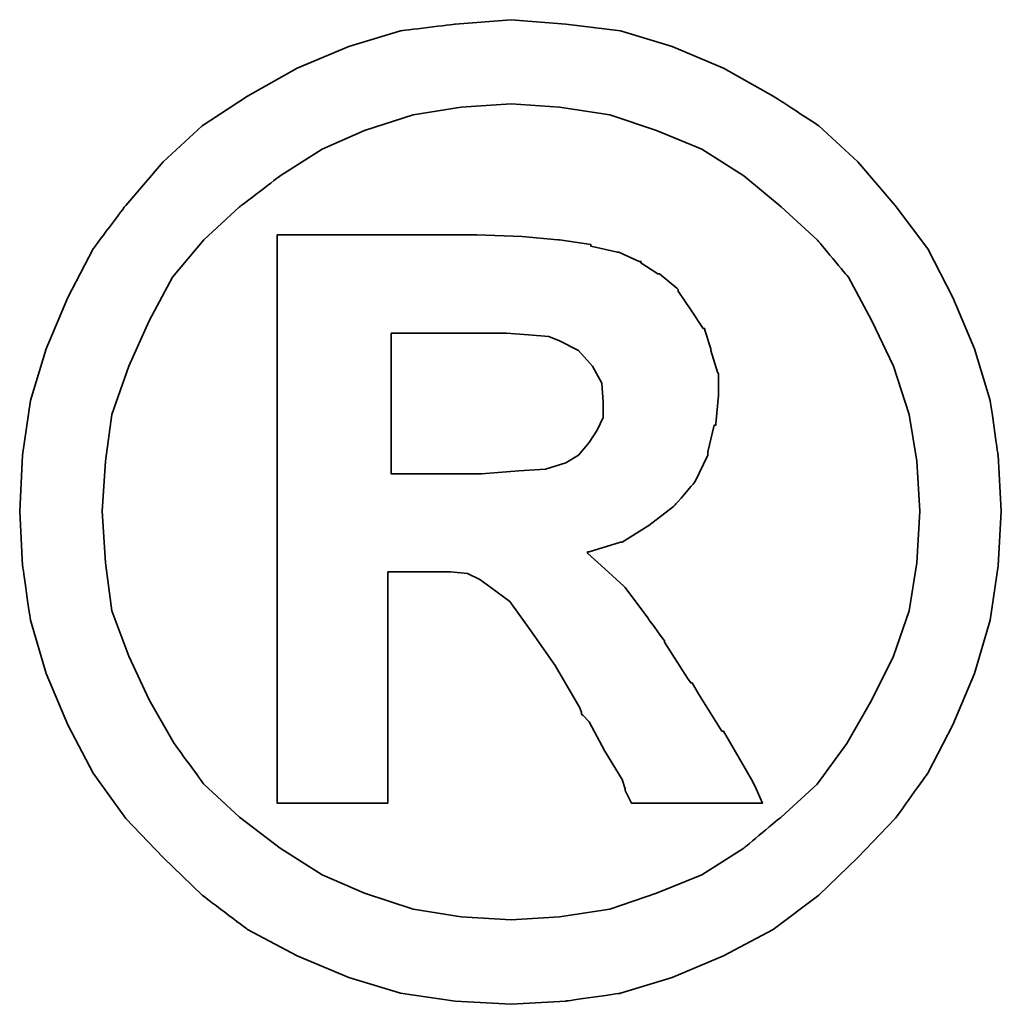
# Model space of a CAD drawing. Header units: millimetres. Extents: x -1 to 954, y -1 to 523.
# Tile 49 of 51: x 121.167 to 121.637, y 36.073 to 36.545. Entities that reach past the tile are written whole.
import ezdxf

# ---------------------------------------------------------------- set-up
doc = ezdxf.new("R2010")
doc.units = ezdxf.units.MM
doc.header["$LTSCALE"] = 0.1
doc.layers.add('DIM', color=4, linetype='CONTINUOUS')
doc.layers.add('layer 1', color=7, linetype='CONTINUOUS')

# ---------------------------------------------------------------- blocks, each defined once
blk = doc.blocks.new('TBI MOTION logo(完整正式版)')
at = {"layer": 'layer 1', "color": 22, "lineweight": 35}
for points, knots in [([(81.20634, 4.98624), (81.20634, 4.98624), (81.18649, 5.32862), (81.18649, 5.32862), (81.18649, 5.32862), (81.18649, 5.32862), (81.13886, 5.66206), (81.13886, 5.66206), (81.13886, 5.66206), (81.13886, 5.66206), (81.04359, 5.97764), (81.04359, 5.97764), (81.04359, 5.97764), (81.04359, 5.97764), (80.91061, 6.29124), (80.91061, 6.29124), (80.91061, 6.29124), (80.91061, 6.29124), (80.75778, 6.58697), (80.75778, 6.58697), (80.75778, 6.58697), (80.75778, 6.58697), (80.5593, 6.85294), (80.5593, 6.85294), (80.5593, 6.85294), (80.5593, 6.85294), (80.33105, 7.1189), (80.33105, 7.1189), (80.33105, 7.1189), (80.33105, 7.1189), (80.09287, 7.33921), (80.09287, 7.33921), (80.09287, 7.33921), (80.09287, 7.33921), (79.815, 7.51982), (79.815, 7.51982), (79.815, 7.51982), (79.815, 7.51982), (79.51133, 7.69051), (79.51133, 7.69051), (79.51133, 7.69051), (79.51133, 7.69051), (79.19773, 7.8235), (79.19773, 7.8235), (79.19773, 7.8235), (79.19773, 7.8235), (78.88215, 7.91877), (78.88215, 7.91877), (78.88215, 7.91877), (78.88215, 7.91877), (78.54871, 7.95846), (78.54871, 7.95846), (78.54871, 7.95846), (78.54871, 7.95846), (78.21526, 7.98625), (78.21526, 7.98625), (78.21526, 7.98625), (78.21526, 7.98625), (77.87388, 7.95846), (77.87388, 7.95846), (77.87388, 7.95846), (77.87388, 7.95846), (77.54044, 7.91877), (77.54044, 7.91877), (77.54044, 7.91877), (77.54044, 7.91877), (77.22485, 7.8235), (77.22485, 7.8235), (77.22485, 7.8235), (77.22485, 7.8235), (76.91027, 7.69051), (76.91027, 7.69051), (76.91027, 7.69051), (76.91027, 7.69051), (76.6056, 7.51982), (76.6056, 7.51982), (76.6056, 7.51982), (76.6056, 7.51982), (76.32972, 7.33921), (76.32972, 7.33921), (76.32972, 7.33921), (76.32972, 7.33921), (76.09154, 7.1189), (76.09154, 7.1189), (76.09154, 7.1189), (76.09154, 7.1189), (75.86329, 6.85294), (75.86329, 6.85294), (75.86329, 6.85294), (75.86329, 6.85294), (75.66382, 6.58697), (75.66382, 6.58697), (75.66382, 6.58697), (75.66382, 6.58697), (75.51099, 6.29124), (75.51099, 6.29124), (75.51099, 6.29124), (75.51099, 6.29124), (75.37702, 5.97764), (75.37702, 5.97764), (75.37702, 5.97764), (75.37702, 5.97764), (75.28175, 5.66206), (75.28175, 5.66206), (75.28175, 5.66206), (75.28175, 5.66206), (75.23411, 5.32862), (75.23411, 5.32862), (75.23411, 5.32862), (75.23411, 5.32862), (75.21625, 4.98624), (75.21625, 4.98624), (75.21625, 4.98624), (75.21625, 4.98624), (75.23411, 4.6528), (75.23411, 4.6528), (75.23411, 4.6528), (75.23411, 4.6528), (75.28175, 4.32035), (75.28175, 4.32035), (75.28175, 4.32035), (75.28175, 4.32035), (75.37702, 3.99583), (75.37702, 3.99583), (75.37702, 3.99583), (75.37702, 3.99583), (75.51099, 3.68224), (75.51099, 3.68224), (75.51099, 3.68224), (75.51099, 3.68224), (75.66382, 3.38749), (75.66382, 3.38749), (75.66382, 3.38749), (75.66382, 3.38749), (75.86329, 3.10963), (75.86329, 3.10963), (75.86329, 3.10963), (75.86329, 3.10963), (76.09154, 2.87145), (76.09154, 2.87145), (76.09154, 2.87145), (76.09154, 2.87145), (76.32972, 2.6432), (76.32972, 2.6432), (76.32972, 2.6432), (76.32972, 2.6432), (76.6056, 2.43381), (76.6056, 2.43381), (76.6056, 2.43381), (76.6056, 2.43381), (76.91027, 2.27205), (76.91027, 2.27205), (76.91027, 2.27205), (76.91027, 2.27205), (77.22485, 2.13906), (77.22485, 2.13906), (77.22485, 2.13906), (77.22485, 2.13906), (77.54044, 2.0438), (77.54044, 2.0438), (77.54044, 2.0438), (77.54044, 2.0438), (77.87388, 1.99616), (77.87388, 1.99616), (77.87388, 1.99616), (77.87388, 1.99616), (78.21526, 1.97631), (78.21526, 1.97631), (78.21526, 1.97631), (78.21526, 1.97631), (78.54871, 1.99616), (78.54871, 1.99616), (78.54871, 1.99616), (78.54871, 1.99616), (78.88215, 2.0438), (78.88215, 2.0438), (78.88215, 2.0438), (78.88215, 2.0438), (79.19773, 2.13906), (79.19773, 2.13906), (79.19773, 2.13906), (79.19773, 2.13906), (79.51133, 2.27205), (79.51133, 2.27205), (79.51133, 2.27205), (79.51133, 2.27205), (79.815, 2.43381), (79.815, 2.43381), (79.815, 2.43381), (79.815, 2.43381), (80.09287, 2.6432), (80.09287, 2.6432), (80.09287, 2.6432), (80.09287, 2.6432), (80.33105, 2.87145), (80.33105, 2.87145), (80.33105, 2.87145), (80.33105, 2.87145), (80.5593, 3.10963), (80.5593, 3.10963), (80.5593, 3.10963), (80.5593, 3.10963), (80.75778, 3.38749), (80.75778, 3.38749), (80.75778, 3.38749), (80.75778, 3.38749), (80.91061, 3.68224), (80.91061, 3.68224), (80.91061, 3.68224), (80.91061, 3.68224), (81.04359, 3.99583), (81.04359, 3.99583), (81.04359, 3.99583), (81.04359, 3.99583), (81.13886, 4.32035), (81.13886, 4.32035), (81.13886, 4.32035), (81.13886, 4.32035), (81.18649, 4.6528), (81.18649, 4.6528), (81.18649, 4.6528), (81.18649, 4.6528), (81.20634, 4.98624), (81.20634, 4.98624)], [0, 0, 0, 0, 0.0178571, 0.0178571, 0.0178571, 0.0178572, 0.0357143, 0.0357143, 0.0357143, 0.0357143, 0.0535714, 0.0535714, 0.0535714, 0.0535714, 0.0714286, 0.0714286, 0.0714286, 0.0714286, 0.0892857, 0.0892857, 0.0892857, 0.0892857, 0.1071429, 0.1071429, 0.1071429, 0.1071429, 0.125, 0.125, 0.125, 0.125, 0.1428571, 0.1428571, 0.1428571, 0.1428572, 0.1607143, 0.1607143, 0.1607143, 0.1607143, 0.1785714, 0.1785714, 0.1785714, 0.1785714, 0.1964286, 0.1964286, 0.1964286, 0.1964286, 0.2142857, 0.2142857, 0.2142857, 0.2142857, 0.2321429, 0.2321429, 0.2321429, 0.2321429, 0.25, 0.25, 0.25, 0.25, 0.2678571, 0.2678571, 0.2678571, 0.2678572, 0.2857143, 0.2857143, 0.2857143, 0.2857143, 0.3035714, 0.3035714, 0.3035714, 0.3035714, 0.3214286, 0.3214286, 0.3214286, 0.3214286, 0.3392857, 0.3392857, 0.3392857, 0.3392857, 0.3571429, 0.3571429, 0.3571429, 0.3571429, 0.375, 0.375, 0.375, 0.375, 0.3928571, 0.3928571, 0.3928571, 0.3928572, 0.4107143, 0.4107143, 0.4107143, 0.4107143, 0.4285714, 0.4285714, 0.4285714, 0.4285714, 0.4464286, 0.4464286, 0.4464286, 0.4464286, 0.4642857, 0.4642857, 0.4642857, 0.4642857, 0.4821429, 0.4821429, 0.4821429, 0.4821429, 0.5, 0.5, 0.5, 0.5, 0.5178571, 0.5178571, 0.5178571, 0.5178572, 0.5357143, 0.5357143, 0.5357143, 0.5357143, 0.5535714, 0.5535714, 0.5535714, 0.5535714, 0.5714286, 0.5714286, 0.5714286, 0.5714286, 0.5892857, 0.5892857, 0.5892857, 0.5892857, 0.6071429, 0.6071429, 0.6071429, 0.6071429, 0.625, 0.625, 0.625, 0.625, 0.6428571, 0.6428571, 0.6428571, 0.6428572, 0.6607143, 0.6607143, 0.6607143, 0.6607143, 0.6785714, 0.6785714, 0.6785714, 0.6785714, 0.6964286, 0.6964286, 0.6964286, 0.6964286, 0.7142857, 0.7142857, 0.7142857, 0.7142857, 0.7321429, 0.7321429, 0.7321429, 0.7321429, 0.75, 0.75, 0.75, 0.75, 0.7678571, 0.7678571, 0.7678571, 0.7678572, 0.7857143, 0.7857143, 0.7857143, 0.7857143, 0.8035714, 0.8035714, 0.8035714, 0.8035714, 0.8214286, 0.8214286, 0.8214286, 0.8214286, 0.8392857, 0.8392857, 0.8392857, 0.8392857, 0.8571429, 0.8571429, 0.8571429, 0.8571429, 0.875, 0.875, 0.875, 0.875, 0.8928571, 0.8928571, 0.8928571, 0.8928572, 0.9107143, 0.9107143, 0.9107143, 0.9107143, 0.9285714, 0.9285714, 0.9285714, 0.9285714, 0.9464286, 0.9464286, 0.9464286, 0.9464286, 0.9642857, 0.9642857, 0.9642857, 0.9642857, 0.9821429, 0.9821429, 0.9821429, 0.9821429, 1, 1, 1, 1]), ([(80.71014, 4.98624), (80.71014, 4.98624), (80.69129, 5.29091), (80.69129, 5.29091), (80.69129, 5.29091), (80.69129, 5.29091), (80.64464, 5.57672), (80.64464, 5.57672), (80.64464, 5.57672), (80.64464, 5.57672), (80.54937, 5.87245), (80.54937, 5.87245), (80.54937, 5.87245), (80.54937, 5.87245), (80.41639, 6.14833), (80.41639, 6.14833), (80.41639, 6.14833), (80.41639, 6.14833), (80.27349, 6.41429), (80.27349, 6.41429), (80.27349, 6.41429), (80.27349, 6.41429), (80.08295, 6.64255), (80.08295, 6.64255), (80.08295, 6.64255), (80.08295, 6.64255), (79.86264, 6.84301), (79.86264, 6.84301), (79.86264, 6.84301), (79.86264, 6.84301), (79.63439, 7.03355), (79.63439, 7.03355), (79.63439, 7.03355), (79.63439, 7.03355), (79.37835, 7.1963), (79.37835, 7.1963), (79.37835, 7.1963), (79.37835, 7.1963), (79.10246, 7.30944), (79.10246, 7.30944), (79.10246, 7.30944), (79.10246, 7.30944), (78.81665, 7.40471), (78.81665, 7.40471), (78.81665, 7.40471), (78.81665, 7.40471), (78.511, 7.45234), (78.511, 7.45234), (78.511, 7.45234), (78.511, 7.45234), (78.21526, 7.47219), (78.21526, 7.47219), (78.21526, 7.47219), (78.21526, 7.47219), (77.9106, 7.45234), (77.9106, 7.45234), (77.9106, 7.45234), (77.9106, 7.45234), (77.61685, 7.40471), (77.61685, 7.40471), (77.61685, 7.40471), (77.61685, 7.40471), (77.32012, 7.30944), (77.32012, 7.30944), (77.32012, 7.30944), (77.32012, 7.30944), (77.06309, 7.1963), (77.06309, 7.1963), (77.06309, 7.1963), (77.06309, 7.1963), (76.80606, 7.03355), (76.80606, 7.03355), (76.80606, 7.03355), (76.80606, 7.03355), (76.55797, 6.84301), (76.55797, 6.84301), (76.55797, 6.84301), (76.55797, 6.84301), (76.34063, 6.64255), (76.34063, 6.64255), (76.34063, 6.64255), (76.34063, 6.64255), (76.1491, 6.41429), (76.1491, 6.41429), (76.1491, 6.41429), (76.1491, 6.41429), (76.0062, 6.14833), (76.0062, 6.14833), (76.0062, 6.14833), (76.0062, 6.14833), (75.88314, 5.87245), (75.88314, 5.87245), (75.88314, 5.87245), (75.88314, 5.87245), (75.77794, 5.57672), (75.77794, 5.57672), (75.77794, 5.57672), (75.77794, 5.57672), (75.73924, 5.29091), (75.73924, 5.29091), (75.73924, 5.29091), (75.73924, 5.29091), (75.72039, 4.98624), (75.72039, 4.98624), (75.72039, 4.98624), (75.72039, 4.98624), (75.73924, 4.67165), (75.73924, 4.67165), (75.73924, 4.67165), (75.73924, 4.67165), (75.77794, 4.37791), (75.77794, 4.37791), (75.77794, 4.37791), (75.77794, 4.37791), (75.88314, 4.10102), (75.88314, 4.10102), (75.88314, 4.10102), (75.88314, 4.10102), (76.0062, 3.83407), (76.0062, 3.83407), (76.0062, 3.83407), (76.0062, 3.83407), (76.15902, 3.56811), (76.15902, 3.56811), (76.15902, 3.56811), (76.15902, 3.56811), (76.34063, 3.32001), (76.34063, 3.32001), (76.34063, 3.32001), (76.34063, 3.32001), (76.55797, 3.11955), (76.55797, 3.11955), (76.55797, 3.11955), (76.55797, 3.11955), (76.80606, 2.92901), (76.80606, 2.92901), (76.80606, 2.92901), (76.80606, 2.92901), (77.06309, 2.76725), (77.06309, 2.76725), (77.06309, 2.76725), (77.06309, 2.76725), (77.32012, 2.65412), (77.32012, 2.65412), (77.32012, 2.65412), (77.32012, 2.65412), (77.61685, 2.55786), (77.61685, 2.55786), (77.61685, 2.55786), (77.61685, 2.55786), (77.9106, 2.51022), (77.9106, 2.51022), (77.9106, 2.51022), (77.9106, 2.51022), (78.21526, 2.49137), (78.21526, 2.49137), (78.21526, 2.49137), (78.21526, 2.49137), (78.511, 2.51022), (78.511, 2.51022), (78.511, 2.51022), (78.511, 2.51022), (78.81665, 2.55786), (78.81665, 2.55786), (78.81665, 2.55786), (78.81665, 2.55786), (79.10246, 2.65412), (79.10246, 2.65412), (79.10246, 2.65412), (79.10246, 2.65412), (79.37835, 2.76725), (79.37835, 2.76725), (79.37835, 2.76725), (79.37835, 2.76725), (79.63439, 2.92901), (79.63439, 2.92901), (79.63439, 2.92901), (79.63439, 2.92901), (79.86264, 3.11955), (79.86264, 3.11955), (79.86264, 3.11955), (79.86264, 3.11955), (80.08295, 3.32001), (80.08295, 3.32001), (80.08295, 3.32001), (80.08295, 3.32001), (80.26356, 3.56811), (80.26356, 3.56811), (80.26356, 3.56811), (80.26356, 3.56811), (80.41639, 3.83407), (80.41639, 3.83407), (80.41639, 3.83407), (80.41639, 3.83407), (80.54937, 4.10102), (80.54937, 4.10102), (80.54937, 4.10102), (80.54937, 4.10102), (80.64464, 4.37791), (80.64464, 4.37791), (80.64464, 4.37791), (80.64464, 4.37791), (80.69129, 4.67165), (80.69129, 4.67165), (80.69129, 4.67165), (80.69129, 4.67165), (80.71014, 4.98624), (80.71014, 4.98624)], [0, 0, 0, 0, 0.0192308, 0.0192308, 0.0192308, 0.0192308, 0.0384615, 0.0384615, 0.0384615, 0.0384615, 0.0576923, 0.0576923, 0.0576923, 0.0576923, 0.0769231, 0.0769231, 0.0769231, 0.0769231, 0.0961538, 0.0961538, 0.0961538, 0.0961539, 0.1153846, 0.1153846, 0.1153846, 0.1153846, 0.1346154, 0.1346154, 0.1346154, 0.1346154, 0.1538462, 0.1538462, 0.1538462, 0.1538462, 0.1730769, 0.1730769, 0.1730769, 0.1730769, 0.1923077, 0.1923077, 0.1923077, 0.1923077, 0.2115385, 0.2115385, 0.2115385, 0.2115385, 0.2307692, 0.2307692, 0.2307692, 0.2307692, 0.25, 0.25, 0.25, 0.25, 0.2692308, 0.2692308, 0.2692308, 0.2692308, 0.2884615, 0.2884615, 0.2884615, 0.2884615, 0.3076923, 0.3076923, 0.3076923, 0.3076923, 0.3269231, 0.3269231, 0.3269231, 0.3269231, 0.3461538, 0.3461538, 0.3461538, 0.3461539, 0.3653846, 0.3653846, 0.3653846, 0.3653846, 0.3846154, 0.3846154, 0.3846154, 0.3846154, 0.4038462, 0.4038462, 0.4038462, 0.4038462, 0.4230769, 0.4230769, 0.4230769, 0.4230769, 0.4423077, 0.4423077, 0.4423077, 0.4423077, 0.4615385, 0.4615385, 0.4615385, 0.4615385, 0.4807692, 0.4807692, 0.4807692, 0.4807692, 0.5, 0.5, 0.5, 0.5, 0.5192308, 0.5192308, 0.5192308, 0.5192308, 0.5384615, 0.5384615, 0.5384615, 0.5384615, 0.5576923, 0.5576923, 0.5576923, 0.5576923, 0.5769231, 0.5769231, 0.5769231, 0.5769231, 0.5961538, 0.5961538, 0.5961538, 0.5961539, 0.6153846, 0.6153846, 0.6153846, 0.6153846, 0.6346154, 0.6346154, 0.6346154, 0.6346154, 0.6538462, 0.6538462, 0.6538462, 0.6538462, 0.6730769, 0.6730769, 0.6730769, 0.6730769, 0.6923077, 0.6923077, 0.6923077, 0.6923077, 0.7115385, 0.7115385, 0.7115385, 0.7115385, 0.7307692, 0.7307692, 0.7307692, 0.7307692, 0.75, 0.75, 0.75, 0.75, 0.7692308, 0.7692308, 0.7692308, 0.7692308, 0.7884615, 0.7884615, 0.7884615, 0.7884615, 0.8076923, 0.8076923, 0.8076923, 0.8076923, 0.8269231, 0.8269231, 0.8269231, 0.8269231, 0.8461538, 0.8461538, 0.8461538, 0.8461539, 0.8653846, 0.8653846, 0.8653846, 0.8653846, 0.8846154, 0.8846154, 0.8846154, 0.8846154, 0.9038462, 0.9038462, 0.9038462, 0.9038462, 0.9230769, 0.9230769, 0.9230769, 0.9230769, 0.9423077, 0.9423077, 0.9423077, 0.9423077, 0.9615385, 0.9615385, 0.9615385, 0.9615385, 0.9807692, 0.9807692, 0.9807692, 0.9807692, 1, 1, 1, 1]), ([(76.78721, 3.2823), (76.78721, 3.2823), (76.78721, 3.32001), (76.78721, 3.32001), (76.78721, 3.32001), (76.78721, 3.32001), (76.78721, 3.42422), (76.78721, 3.42422), (76.78721, 3.42422), (76.78721, 3.42422), (76.78721, 3.59689), (76.78721, 3.59689), (76.78721, 3.59689), (76.78721, 3.59689), (76.78721, 3.80529), (76.78721, 3.80529), (76.78721, 3.80529), (76.78721, 3.80529), (76.78721, 4.0524), (76.78721, 4.0524), (76.78721, 4.0524), (76.78721, 4.0524), (76.78721, 4.32035), (76.78721, 4.32035), (76.78721, 4.32035), (76.78721, 4.32035), (76.78721, 4.92868), (76.78721, 4.92868), (76.78721, 4.92868), (76.78721, 4.92868), (76.78721, 5.53801), (76.78721, 5.53801), (76.78721, 5.53801), (76.78721, 5.53801), (76.78721, 5.82482), (76.78721, 5.82482), (76.78721, 5.82482), (76.78721, 5.82482), (76.78721, 6.07291), (76.78721, 6.07291), (76.78721, 6.07291), (76.78721, 6.07291), (76.78721, 6.30017), (76.78721, 6.30017), (76.78721, 6.30017), (76.78721, 6.30017), (76.78721, 6.45399), (76.78721, 6.45399), (76.78721, 6.45399), (76.78721, 6.45399), (76.78721, 6.5572), (76.78721, 6.5572), (76.78721, 6.5572), (76.78721, 6.5572), (76.78721, 6.59689), (76.78721, 6.59689), (76.78721, 6.59689), (76.78721, 6.59689), (76.78721, 6.67232), (76.78721, 6.67232), (76.78721, 6.67232), (76.78721, 6.67232), (76.8537, 6.67232), (76.8537, 6.67232), (76.8537, 6.67232), (76.8537, 6.67232), (76.87355, 6.67232), (76.87355, 6.67232), (76.87355, 6.67232), (76.87355, 6.67232), (76.91027, 6.67232), (76.91027, 6.67232), (76.91027, 6.67232), (76.91027, 6.67232), (77.04424, 6.67232), (77.04424, 6.67232), (77.04424, 6.67232), (77.04424, 6.67232), (77.22485, 6.67232), (77.22485, 6.67232), (77.22485, 6.67232), (77.22485, 6.67232), (77.43524, 6.67232), (77.43524, 6.67232), (77.43524, 6.67232), (77.43524, 6.67232), (77.65357, 6.67232), (77.65357, 6.67232), (77.65357, 6.67232), (77.65357, 6.67232), (77.82625, 6.67232), (77.82625, 6.67232), (77.82625, 6.67232), (77.82625, 6.67232), (77.94037, 6.67232), (77.94037, 6.67232), (77.94037, 6.67232), (77.94037, 6.67232), (77.97709, 6.67232), (77.97709, 6.67232), (77.97709, 6.67232), (77.97709, 6.67232), (77.99694, 6.67232), (77.99694, 6.67232), (77.99694, 6.67232), (77.99694, 6.67232), (78.00686, 6.67232), (78.00686, 6.67232), (78.00686, 6.67232), (78.00686, 6.67232), (78.28275, 6.6624), (78.28275, 6.6624), (78.28275, 6.6624), (78.28275, 6.6624), (78.50107, 6.64255), (78.50107, 6.64255), (78.50107, 6.64255), (78.50107, 6.64255), (78.511, 6.64255), (78.511, 6.64255), (78.511, 6.64255), (78.511, 6.64255), (78.70154, 6.61476), (78.70154, 6.61476), (78.70154, 6.61476), (78.70154, 6.61476), (78.70154, 6.60483), (78.70154, 6.60483), (78.70154, 6.60483), (78.70154, 6.60483), (78.86429, 6.56713), (78.86429, 6.56713), (78.86429, 6.56713), (78.86429, 6.56713), (78.87223, 6.56713), (78.87223, 6.56713), (78.87223, 6.56713), (78.87223, 6.56713), (78.99727, 6.51056), (78.99727, 6.51056), (78.99727, 6.51056), (78.99727, 6.51056), (79.00719, 6.51056), (79.00719, 6.51056), (79.00719, 6.51056), (79.00719, 6.51056), (79.00719, 6.50162), (79.00719, 6.50162), (79.00719, 6.50162), (79.00719, 6.50162), (79.1104, 6.43415), (79.1104, 6.43415), (79.1104, 6.43415), (79.1104, 6.43415), (79.12132, 6.43415), (79.12132, 6.43415), (79.12132, 6.43415), (79.12132, 6.43415), (79.22552, 6.34781), (79.22552, 6.34781), (79.22552, 6.34781), (79.22552, 6.34781), (79.23544, 6.33888), (79.23544, 6.33888), (79.23544, 6.33888), (79.23544, 6.33888), (79.23544, 6.32895), (79.23544, 6.32895), (79.23544, 6.32895), (79.23544, 6.32895), (79.31087, 6.21483), (79.31087, 6.21483), (79.31087, 6.21483), (79.31087, 6.21483), (79.38629, 6.1007), (79.38629, 6.1007), (79.38629, 6.1007), (79.38629, 6.1007), (79.3972, 6.1007), (79.3972, 6.1007), (79.3972, 6.1007), (79.3972, 6.1007), (79.3972, 6.09078), (79.3972, 6.09078), (79.3972, 6.09078), (79.3972, 6.09078), (79.43392, 5.97764), (79.43392, 5.97764), (79.43392, 5.97764), (79.43392, 5.97764), (79.43392, 5.96772), (79.43392, 5.96772), (79.43392, 5.96772), (79.43392, 5.96772), (79.47362, 5.83474), (79.47362, 5.83474), (79.47362, 5.83474), (79.47362, 5.83474), (79.48156, 5.82482), (79.48156, 5.82482), (79.48156, 5.82482), (79.48156, 5.82482), (79.48156, 5.69977), (79.48156, 5.69977), (79.48156, 5.69977), (79.48156, 5.69977), (79.48156, 5.69183), (79.48156, 5.69183), (79.48156, 5.69183), (79.48156, 5.69183), (79.4637, 5.51915), (79.4637, 5.51915), (79.4637, 5.51915), (79.4637, 5.51915), (79.4637, 5.51122), (79.4637, 5.51122), (79.4637, 5.51122), (79.4637, 5.51122), (79.45377, 5.51122), (79.45377, 5.51122), (79.45377, 5.51122), (79.45377, 5.51122), (79.41507, 5.34847), (79.41507, 5.34847), (79.41507, 5.34847), (79.41507, 5.34847), (79.41507, 5.33854), (79.41507, 5.33854), (79.41507, 5.33854), (79.41507, 5.33854), (79.41507, 5.32862), (79.41507, 5.32862), (79.41507, 5.32862), (79.41507, 5.32862), (79.33865, 5.16785), (79.33865, 5.16785), (79.33865, 5.16785), (79.33865, 5.16785), (79.33071, 5.15693), (79.33071, 5.15693), (79.33071, 5.15693), (79.33071, 5.15693), (79.2156, 5.02495), (79.2156, 5.02495), (79.2156, 5.02495), (79.2156, 5.02495), (79.20567, 5.01502), (79.20567, 5.01502), (79.20567, 5.01502), (79.20567, 5.01502), (79.05483, 4.89991), (79.05483, 4.89991), (79.05483, 4.89991), (79.05483, 4.89991), (79.04491, 4.89197), (79.04491, 4.89197), (79.04491, 4.89197), (79.04491, 4.89197), (78.89208, 4.7967), (78.89208, 4.7967), (78.89208, 4.7967), (78.89208, 4.7967), (78.88215, 4.7967), (78.88215, 4.7967), (78.88215, 4.7967), (78.88215, 4.7967), (78.69161, 4.73913), (78.69161, 4.73913), (78.69161, 4.73913), (78.69161, 4.73913), (78.68169, 4.73913), (78.68169, 4.73913), (78.68169, 4.73913), (78.68169, 4.73913), (78.68169, 4.72921), (78.68169, 4.72921), (78.68169, 4.72921), (78.68169, 4.72921), (78.78688, 4.63394), (78.78688, 4.63394), (78.78688, 4.63394), (78.78688, 4.63394), (78.902, 4.52875), (78.902, 4.52875), (78.902, 4.52875), (78.902, 4.52875), (78.91093, 4.52081), (78.91093, 4.52081), (78.91093, 4.52081), (78.91093, 4.52081), (79.02506, 4.36798), (79.02506, 4.36798), (79.02506, 4.36798), (79.02506, 4.36798), (79.1501, 4.1953), (79.1501, 4.1953), (79.1501, 4.1953), (79.1501, 4.1953), (79.1501, 4.18736), (79.1501, 4.18736), (79.1501, 4.18736), (79.1501, 4.18736), (79.29201, 3.96705), (79.29201, 3.96705), (79.29201, 3.96705), (79.29201, 3.96705), (79.31087, 3.93828), (79.31087, 3.93828), (79.31087, 3.93828), (79.31087, 3.93828), (79.32079, 3.93828), (79.32079, 3.93828), (79.32079, 3.93828), (79.32079, 3.93828), (79.3585, 3.87178), (79.3585, 3.87178), (79.3585, 3.87178), (79.3585, 3.87178), (79.50141, 3.64353), (79.50141, 3.64353), (79.50141, 3.64353), (79.50141, 3.64353), (79.51133, 3.64353), (79.51133, 3.64353), (79.51133, 3.64353), (79.51133, 3.64353), (79.64431, 3.41528), (79.64431, 3.41528), (79.64431, 3.41528), (79.64431, 3.41528), (79.68202, 3.3478), (79.68202, 3.3478), (79.68202, 3.3478), (79.68202, 3.3478), (79.70187, 3.31009), (79.70187, 3.31009), (79.70187, 3.31009), (79.70187, 3.31009), (79.7495, 3.2049), (79.7495, 3.2049), (79.7495, 3.2049), (79.7495, 3.2049), (79.64431, 3.2049), (79.64431, 3.2049), (79.64431, 3.2049), (79.64431, 3.2049), (79.62546, 3.2049), (79.62546, 3.2049), (79.62546, 3.2049), (79.62546, 3.2049), (79.53912, 3.2049), (79.53912, 3.2049), (79.53912, 3.2049), (79.53912, 3.2049), (79.31087, 3.2049), (79.31087, 3.2049), (79.31087, 3.2049), (79.31087, 3.2049), (79.08262, 3.2049), (79.08262, 3.2049), (79.08262, 3.2049), (79.08262, 3.2049), (79.00719, 3.2049), (79.00719, 3.2049), (79.00719, 3.2049), (79.00719, 3.2049), (78.98735, 3.2049), (78.98735, 3.2049), (78.98735, 3.2049), (78.98735, 3.2049), (78.94964, 3.2049), (78.94964, 3.2049), (78.94964, 3.2049), (78.94964, 3.2049), (78.92979, 3.24459), (78.92979, 3.24459), (78.92979, 3.24459), (78.92979, 3.24459), (78.91093, 3.2823), (78.91093, 3.2823), (78.91093, 3.2823), (78.91093, 3.2823), (78.91093, 3.29223), (78.91093, 3.29223), (78.91093, 3.29223), (78.91093, 3.29223), (78.89208, 3.3478), (78.89208, 3.3478), (78.89208, 3.3478), (78.89208, 3.3478), (78.78688, 3.52048), (78.78688, 3.52048), (78.78688, 3.52048), (78.78688, 3.52048), (78.69161, 3.7001), (78.69161, 3.7001), (78.69161, 3.7001), (78.69161, 3.7001), (78.6539, 3.7388), (78.6539, 3.7388), (78.6539, 3.7388), (78.6539, 3.7388), (78.64398, 3.74873), (78.64398, 3.74873), (78.64398, 3.74873), (78.64398, 3.74873), (78.64398, 3.75766), (78.64398, 3.75766), (78.64398, 3.75766), (78.64398, 3.75766), (78.63405, 3.78644), (78.63405, 3.78644), (78.63405, 3.78644), (78.63405, 3.78644), (78.48321, 4.04347), (78.48321, 4.04347), (78.48321, 4.04347), (78.48321, 4.04347), (78.33038, 4.2618), (78.33038, 4.2618), (78.33038, 4.2618), (78.33038, 4.2618), (78.20732, 4.43447), (78.20732, 4.43447), (78.20732, 4.43447), (78.20732, 4.43447), (78.09221, 4.52081), (78.09221, 4.52081), (78.09221, 4.52081), (78.09221, 4.52081), (78.02472, 4.56845), (78.02472, 4.56845), (78.02472, 4.56845), (78.02472, 4.56845), (77.9493, 4.60616), (77.9493, 4.60616), (77.9493, 4.60616), (77.9493, 4.60616), (77.8451, 4.61608), (77.8451, 4.61608), (77.8451, 4.61608), (77.8451, 4.61608), (77.71113, 4.61608), (77.71113, 4.61608), (77.71113, 4.61608), (77.71113, 4.61608), (77.69128, 4.61608), (77.69128, 4.61608), (77.69128, 4.61608), (77.69128, 4.61608), (77.67342, 4.61608), (77.67342, 4.61608), (77.67342, 4.61608), (77.67342, 4.61608), (77.5583, 4.61608), (77.5583, 4.61608), (77.5583, 4.61608), (77.5583, 4.61608), (77.46303, 4.61608), (77.46303, 4.61608), (77.46303, 4.61608), (77.46303, 4.61608), (77.46303, 4.54761), (77.46303, 4.54761), (77.46303, 4.54761), (77.46303, 4.54761), (77.46303, 4.47318), (77.46303, 4.47318), (77.46303, 4.47318), (77.46303, 4.47318), (77.46303, 4.24294), (77.46303, 4.24294), (77.46303, 4.24294), (77.46303, 4.24294), (77.46303, 3.99583), (77.46303, 3.99583), (77.46303, 3.99583), (77.46303, 3.99583), (77.46303, 3.72888), (77.46303, 3.72888), (77.46303, 3.72888), (77.46303, 3.72888), (77.46303, 3.51055), (77.46303, 3.51055), (77.46303, 3.51055), (77.46303, 3.51055), (77.46303, 3.42422), (77.46303, 3.42422), (77.46303, 3.42422), (77.46303, 3.42422), (77.46303, 3.35773), (77.46303, 3.35773), (77.46303, 3.35773), (77.46303, 3.35773), (77.46303, 3.30017), (77.46303, 3.30017), (77.46303, 3.30017), (77.46303, 3.30017), (77.46303, 3.2823), (77.46303, 3.2823), (77.46303, 3.2823), (77.46303, 3.2823), (77.46303, 3.2049), (77.46303, 3.2049), (77.46303, 3.2049), (77.46303, 3.2049), (77.39753, 3.2049), (77.39753, 3.2049), (77.39753, 3.2049), (77.39753, 3.2049), (77.37768, 3.2049), (77.37768, 3.2049), (77.37768, 3.2049), (77.37768, 3.2049), (77.32012, 3.2049), (77.32012, 3.2049), (77.32012, 3.2049), (77.32012, 3.2049), (77.12165, 3.2049), (77.12165, 3.2049), (77.12165, 3.2049), (77.12165, 3.2049), (76.94897, 3.2049), (76.94897, 3.2049), (76.94897, 3.2049), (76.94897, 3.2049), (76.8924, 3.2049), (76.8924, 3.2049), (76.8924, 3.2049), (76.8924, 3.2049), (76.8537, 3.2049), (76.8537, 3.2049), (76.8537, 3.2049), (76.8537, 3.2049), (76.78721, 3.2049), (76.78721, 3.2049), (76.78721, 3.2049), (76.78721, 3.2049), (76.78721, 3.2823), (76.78721, 3.2823)], [0, 0, 0, 0, 0.0074074, 0.0074074, 0.0074074, 0.0074074, 0.0148148, 0.0148148, 0.0148148, 0.0148148, 0.0222222, 0.0222222, 0.0222222, 0.0222222, 0.0296296, 0.0296296, 0.0296296, 0.0296296, 0.037037, 0.037037, 0.037037, 0.037037, 0.0444444, 0.0444444, 0.0444444, 0.0444445, 0.0518519, 0.0518519, 0.0518519, 0.0518519, 0.0592593, 0.0592593, 0.0592593, 0.0592593, 0.0666667, 0.0666667, 0.0666667, 0.0666667, 0.0740741, 0.0740741, 0.0740741, 0.0740741, 0.0814815, 0.0814815, 0.0814815, 0.0814815, 0.0888889, 0.0888889, 0.0888889, 0.0888889, 0.0962963, 0.0962963, 0.0962963, 0.0962963, 0.1037037, 0.1037037, 0.1037037, 0.1037037, 0.1111111, 0.1111111, 0.1111111, 0.1111111, 0.1185185, 0.1185185, 0.1185185, 0.1185185, 0.1259259, 0.1259259, 0.1259259, 0.1259259, 0.1333333, 0.1333333, 0.1333333, 0.1333333, 0.1407407, 0.1407407, 0.1407407, 0.1407408, 0.1481481, 0.1481481, 0.1481481, 0.1481482, 0.1555556, 0.1555556, 0.1555556, 0.1555556, 0.162963, 0.162963, 0.162963, 0.162963, 0.1703704, 0.1703704, 0.1703704, 0.1703704, 0.1777778, 0.1777778, 0.1777778, 0.1777778, 0.1851852, 0.1851852, 0.1851852, 0.1851852, 0.1925926, 0.1925926, 0.1925926, 0.1925926, 0.2, 0.2, 0.2, 0.2, 0.2074074, 0.2074074, 0.2074074, 0.2074074, 0.2148148, 0.2148148, 0.2148148, 0.2148148, 0.2222222, 0.2222222, 0.2222222, 0.2222222, 0.2296296, 0.2296296, 0.2296296, 0.2296296, 0.237037, 0.237037, 0.237037, 0.237037, 0.2444444, 0.2444444, 0.2444444, 0.2444445, 0.2518519, 0.2518519, 0.2518519, 0.2518519, 0.2592593, 0.2592593, 0.2592593, 0.2592593, 0.2666667, 0.2666667, 0.2666667, 0.2666667, 0.2740741, 0.2740741, 0.2740741, 0.2740741, 0.2814815, 0.2814815, 0.2814815, 0.2814815, 0.2888889, 0.2888889, 0.2888889, 0.2888889, 0.2962963, 0.2962963, 0.2962963, 0.2962963, 0.3037037, 0.3037037, 0.3037037, 0.3037037, 0.3111111, 0.3111111, 0.3111111, 0.3111111, 0.3185185, 0.3185185, 0.3185185, 0.3185185, 0.3259259, 0.3259259, 0.3259259, 0.3259259, 0.3333333, 0.3333333, 0.3333333, 0.3333333, 0.3407407, 0.3407407, 0.3407407, 0.3407408, 0.3481481, 0.3481481, 0.3481481, 0.3481482, 0.3555556, 0.3555556, 0.3555556, 0.3555556, 0.362963, 0.362963, 0.362963, 0.362963, 0.3703704, 0.3703704, 0.3703704, 0.3703704, 0.3777778, 0.3777778, 0.3777778, 0.3777778, 0.3851852, 0.3851852, 0.3851852, 0.3851852, 0.3925926, 0.3925926, 0.3925926, 0.3925926, 0.4, 0.4, 0.4, 0.4, 0.4074074, 0.4074074, 0.4074074, 0.4074074, 0.4148148, 0.4148148, 0.4148148, 0.4148148, 0.4222222, 0.4222222, 0.4222222, 0.4222222, 0.4296296, 0.4296296, 0.4296296, 0.4296296, 0.437037, 0.437037, 0.437037, 0.437037, 0.4444444, 0.4444444, 0.4444444, 0.4444445, 0.4518519, 0.4518519, 0.4518519, 0.4518519, 0.4592593, 0.4592593, 0.4592593, 0.4592593, 0.4666667, 0.4666667, 0.4666667, 0.4666667, 0.4740741, 0.4740741, 0.4740741, 0.4740741, 0.4814815, 0.4814815, 0.4814815, 0.4814815, 0.4888889, 0.4888889, 0.4888889, 0.4888889, 0.4962963, 0.4962963, 0.4962963, 0.4962963, 0.5037037, 0.5037037, 0.5037037, 0.5037037, 0.5111111, 0.5111111, 0.5111111, 0.5111111, 0.5185185, 0.5185185, 0.5185185, 0.5185185, 0.5259259, 0.5259259, 0.5259259, 0.5259259, 0.5333333, 0.5333333, 0.5333333, 0.5333333, 0.5407407, 0.5407407, 0.5407407, 0.5407408, 0.5481481, 0.5481481, 0.5481481, 0.5481482, 0.5555556, 0.5555556, 0.5555556, 0.5555556, 0.562963, 0.562963, 0.562963, 0.562963, 0.5703704, 0.5703704, 0.5703704, 0.5703704, 0.5777778, 0.5777778, 0.5777778, 0.5777778, 0.5851852, 0.5851852, 0.5851852, 0.5851852, 0.5925926, 0.5925926, 0.5925926, 0.5925926, 0.6, 0.6, 0.6, 0.6, 0.6074074, 0.6074074, 0.6074074, 0.6074074, 0.6148148, 0.6148148, 0.6148148, 0.6148148, 0.6222222, 0.6222222, 0.6222222, 0.6222222, 0.6296296, 0.6296296, 0.6296296, 0.6296296, 0.637037, 0.637037, 0.637037, 0.637037, 0.6444444, 0.6444444, 0.6444444, 0.6444445, 0.6518519, 0.6518519, 0.6518519, 0.6518519, 0.6592593, 0.6592593, 0.6592593, 0.6592593, 0.6666667, 0.6666667, 0.6666667, 0.6666667, 0.6740741, 0.6740741, 0.6740741, 0.6740741, 0.6814815, 0.6814815, 0.6814815, 0.6814815, 0.6888889, 0.6888889, 0.6888889, 0.6888889, 0.6962963, 0.6962963, 0.6962963, 0.6962963, 0.7037037, 0.7037037, 0.7037037, 0.7037037, 0.7111111, 0.7111111, 0.7111111, 0.7111111, 0.7185185, 0.7185185, 0.7185185, 0.7185185, 0.7259259, 0.7259259, 0.7259259, 0.7259259, 0.7333333, 0.7333333, 0.7333333, 0.7333333, 0.7407407, 0.7407407, 0.7407407, 0.7407408, 0.7481481, 0.7481481, 0.7481481, 0.7481482, 0.7555556, 0.7555556, 0.7555556, 0.7555556, 0.762963, 0.762963, 0.762963, 0.762963, 0.7703704, 0.7703704, 0.7703704, 0.7703704, 0.7777778, 0.7777778, 0.7777778, 0.7777778, 0.7851852, 0.7851852, 0.7851852, 0.7851852, 0.7925926, 0.7925926, 0.7925926, 0.7925926, 0.8, 0.8, 0.8, 0.8, 0.8074074, 0.8074074, 0.8074074, 0.8074074, 0.8148148, 0.8148148, 0.8148148, 0.8148148, 0.8222222, 0.8222222, 0.8222222, 0.8222222, 0.8296296, 0.8296296, 0.8296296, 0.8296296, 0.837037, 0.837037, 0.837037, 0.837037, 0.8444444, 0.8444444, 0.8444444, 0.8444445, 0.8518519, 0.8518519, 0.8518519, 0.8518519, 0.8592593, 0.8592593, 0.8592593, 0.8592593, 0.8666667, 0.8666667, 0.8666667, 0.8666667, 0.8740741, 0.8740741, 0.8740741, 0.8740741, 0.8814815, 0.8814815, 0.8814815, 0.8814815, 0.8888889, 0.8888889, 0.8888889, 0.8888889, 0.8962963, 0.8962963, 0.8962963, 0.8962963, 0.9037037, 0.9037037, 0.9037037, 0.9037037, 0.9111111, 0.9111111, 0.9111111, 0.9111111, 0.9185185, 0.9185185, 0.9185185, 0.9185185, 0.9259259, 0.9259259, 0.9259259, 0.9259259, 0.9333333, 0.9333333, 0.9333333, 0.9333333, 0.9407407, 0.9407407, 0.9407407, 0.9407408, 0.9481481, 0.9481481, 0.9481481, 0.9481482, 0.9555556, 0.9555556, 0.9555556, 0.9555556, 0.962963, 0.962963, 0.962963, 0.962963, 0.9703704, 0.9703704, 0.9703704, 0.9703704, 0.9777778, 0.9777778, 0.9777778, 0.9777778, 0.9851852, 0.9851852, 0.9851852, 0.9851852, 0.9925926, 0.9925926, 0.9925926, 0.9925926, 1, 1, 1, 1]), ([(77.48288, 6.07291), (77.48288, 6.07291), (77.48288, 5.99551), (77.48288, 5.99551), (77.48288, 5.99551), (77.48288, 5.99551), (77.48288, 5.82482), (77.48288, 5.82482), (77.48288, 5.82482), (77.48288, 5.82482), (77.48288, 5.63328), (77.48288, 5.63328), (77.48288, 5.63328), (77.48288, 5.63328), (77.48288, 5.46358), (77.48288, 5.46358), (77.48288, 5.46358), (77.48288, 5.46358), (77.48288, 5.29091), (77.48288, 5.29091), (77.48288, 5.29091), (77.48288, 5.29091), (77.48288, 5.21449), (77.48288, 5.21449), (77.48288, 5.21449), (77.48288, 5.21449), (77.50074, 5.21449), (77.50074, 5.21449), (77.50074, 5.21449), (77.50074, 5.21449), (77.71113, 5.21449), (77.71113, 5.21449), (77.71113, 5.21449), (77.71113, 5.21449), (77.94037, 5.21449), (77.94037, 5.21449), (77.94037, 5.21449), (77.94037, 5.21449), (78.01579, 5.21449), (78.01579, 5.21449), (78.01579, 5.21449), (78.01579, 5.21449), (78.03465, 5.21449), (78.03465, 5.21449), (78.03465, 5.21449), (78.03465, 5.21449), (78.2629, 5.23335), (78.2629, 5.23335), (78.2629, 5.23335), (78.2629, 5.23335), (78.42565, 5.24327), (78.42565, 5.24327), (78.42565, 5.24327), (78.42565, 5.24327), (78.54871, 5.28098), (78.54871, 5.28098), (78.54871, 5.28098), (78.54871, 5.28098), (78.62611, 5.32862), (78.62611, 5.32862), (78.62611, 5.32862), (78.62611, 5.32862), (78.69161, 5.40503), (78.69161, 5.40503), (78.69161, 5.40503), (78.69161, 5.40503), (78.73925, 5.48145), (78.73925, 5.48145), (78.73925, 5.48145), (78.73925, 5.48145), (78.77696, 5.55885), (78.77696, 5.55885), (78.77696, 5.55885), (78.77696, 5.55885), (78.77696, 5.65214), (78.77696, 5.65214), (78.77696, 5.65214), (78.77696, 5.65214), (78.76902, 5.76726), (78.76902, 5.76726), (78.76902, 5.76726), (78.76902, 5.76726), (78.71146, 5.87245), (78.71146, 5.87245), (78.71146, 5.87245), (78.71146, 5.87245), (78.62611, 5.96772), (78.62611, 5.96772), (78.62611, 5.96772), (78.62611, 5.96772), (78.511, 6.02528), (78.511, 6.02528), (78.511, 6.02528), (78.511, 6.02528), (78.44451, 6.05306), (78.44451, 6.05306), (78.44451, 6.05306), (78.44451, 6.05306), (78.32046, 6.06299), (78.32046, 6.06299), (78.32046, 6.06299), (78.32046, 6.06299), (78.18748, 6.07291), (78.18748, 6.07291), (78.18748, 6.07291), (78.18748, 6.07291), (77.99694, 6.07291), (77.99694, 6.07291), (77.99694, 6.07291), (77.99694, 6.07291), (77.97709, 6.07291), (77.97709, 6.07291), (77.97709, 6.07291), (77.97709, 6.07291), (77.90167, 6.07291), (77.90167, 6.07291), (77.90167, 6.07291), (77.90167, 6.07291), (77.69128, 6.07291), (77.69128, 6.07291), (77.69128, 6.07291), (77.69128, 6.07291), (77.50074, 6.07291), (77.50074, 6.07291), (77.50074, 6.07291), (77.50074, 6.07291), (77.48288, 6.07291), (77.48288, 6.07291)], [0, 0, 0, 0, 0.03125, 0.03125, 0.03125, 0.03125, 0.0625, 0.0625, 0.0625, 0.0625, 0.09375, 0.09375, 0.09375, 0.09375, 0.125, 0.125, 0.125, 0.125, 0.15625, 0.15625, 0.15625, 0.15625, 0.1875, 0.1875, 0.1875, 0.1875, 0.21875, 0.21875, 0.21875, 0.21875, 0.25, 0.25, 0.25, 0.25, 0.28125, 0.28125, 0.28125, 0.28125, 0.3125, 0.3125, 0.3125, 0.3125, 0.34375, 0.34375, 0.34375, 0.34375, 0.375, 0.375, 0.375, 0.375, 0.40625, 0.40625, 0.40625, 0.40625, 0.4375, 0.4375, 0.4375, 0.4375, 0.46875, 0.46875, 0.46875, 0.46875, 0.5, 0.5, 0.5, 0.5, 0.53125, 0.53125, 0.53125, 0.53125, 0.5625, 0.5625, 0.5625, 0.5625, 0.59375, 0.59375, 0.59375, 0.59375, 0.625, 0.625, 0.625, 0.625, 0.65625, 0.65625, 0.65625, 0.65625, 0.6875, 0.6875, 0.6875, 0.6875, 0.71875, 0.71875, 0.71875, 0.71875, 0.75, 0.75, 0.75, 0.75, 0.78125, 0.78125, 0.78125, 0.78125, 0.8125, 0.8125, 0.8125, 0.8125, 0.84375, 0.84375, 0.84375, 0.84375, 0.875, 0.875, 0.875, 0.875, 0.90625, 0.90625, 0.90625, 0.90625, 0.9375, 0.9375, 0.9375, 0.9375, 0.96875, 0.96875, 0.96875, 0.96875, 1, 1, 1, 1])]:
    blk.add_open_spline(points, degree=3, knots=knots, dxfattribs=at)

msp = doc.modelspace()

# ---------------------------------------------------------------- block references
at = {"layer": 'DIM', "color": 7, "xscale": 0.0784616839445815, "yscale": 0.0784616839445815, "zscale": 0.0784616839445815}
msp.add_blockref('TBI MOTION logo(完整正式版)', (115.26572, 35.91824), dxfattribs=at)

doc.saveas('drawing.dxf')
